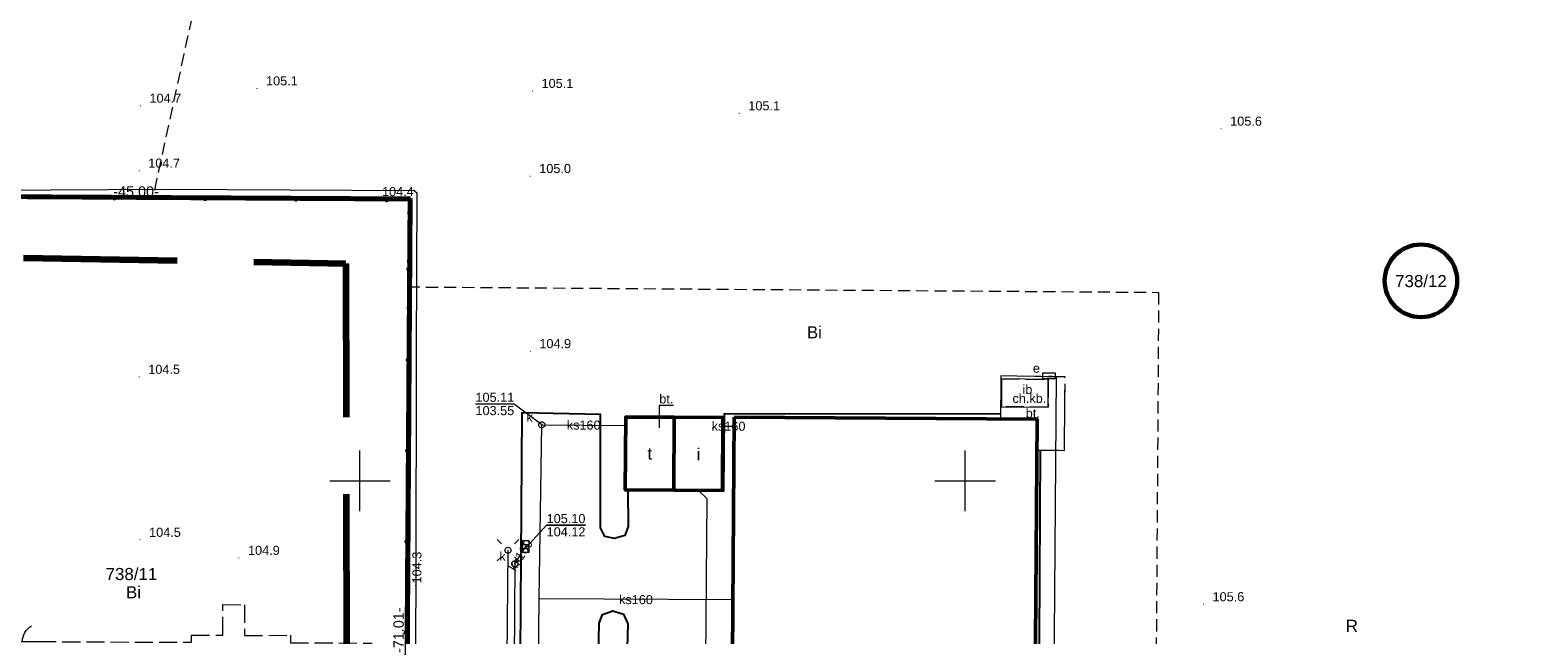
# Model space of a CAD drawing. Extents: x 6447898 to 6448503, y 5806748 to 5807122.
# Tile 22 of 50: x 6448123 to 6448247, y 5806937 to 5806987. Entities that reach past the tile are written whole.
import ezdxf
from ezdxf.enums import TextEntityAlignment as Align

# ---------------------------------------------------------------- set-up
doc = ezdxf.new("R2010")
doc.units = 0
doc.header["$PDSIZE"] = 0.75
for name, pattern in [('DASHED', [19.05, 12.7, -6.35]), ('PRZER1-1', [2, 1, -1]), ('PRZER2-1', [3, 2, -1]), ('PRZER3-1', [4, 3, -1])]:
    doc.linetypes.add(name, pattern=pattern)
doc.layers.get('0').update_dxf_attribs({"linetype": 'CONTINUOUS', "lineweight": 13})
for name, color, linetype, lineweight in [('GEPPGD', 7, 'CONTINUOUS', 18), ('GESBZO', 1, 'CONTINUOUS', 50), ('GESDZI', 7, 'CONTINUOUS', 18), ('GESDZI_O', 7, 'CONTINUOUS', 18), ('GESKKL', 3, 'PRZER3-1', 18), ('GESUZY', 3, 'PRZER1-1', 18), ('GESUZY_O', 3, 'PRZER1-1', 18), ('GSLKFU', 7, 'CONTINUOUS', 18), ('GSLKOG', 7, 'CONTINUOUS', 35), ('GSLKRW', 7, 'CONTINUOUS', 25), ('GSPWPN', 42, 'CONTINUOUS', 13), ('GSPWPN_O', 42, 'CONTINUOUS', 13), ('GSSBZO', 1, 'CONTINUOUS', 50), ('GSSBZO_O', 1, 'CONTINUOUS', 50), ('GSSIIN', 7, 'CONTINUOUS', 18), ('GSSIIN_O', 7, 'CONTINUOUS', 18), ('GSSKOA', 7, 'PRZER3-1', 18), ('GSSKOD', 7, 'PRZER2-1', 18), ('GSSKOD_O', 7, 'PRZER2-1', 18), ('GSSOTW', 7, 'PRZER3-1', 18), ('GSSOTW_O', 7, 'PRZER3-1', 18), ('GULEPR', 240, 'CONTINUOUS', 18), ('GULKPR', 32, 'CONTINUOUS', 18), ('GULKPR_O', 32, 'CONTINUOUS', 18), ('GULWPR', 5, 'CONTINUOUS', 18), ('GUPELA', 7, 'CONTINUOUS', 18), ('GUPESE', 240, 'CONTINUOUS', 18), ('GUPESE_O', 240, 'CONTINUOUS', 18), ('GUPKKS', 32, 'CONTINUOUS', 18), ('GUPKSD', 32, 'CONTINUOUS', 18), ('GUPKSD_O', 32, 'CONTINUOUS', 18), ('GUPPRZ', 7, 'CONTINUOUS', 18), ('GUPPRZ_O', 7, 'CONTINUOUS', 18), ('obrys', 130, 'DASHED', 120)]:
    doc.layers.add(name, color=color, linetype=linetype, lineweight=lineweight)
doc.layers.add('OBRYS DZIAŁKA', color=7, linetype='CONTINUOUS', lineweight=60, true_color=0xffff4d)
doc.styles.add('GEO-INFO', font='arial.ttf')

# ---------------------------------------------------------------- blocks, each defined once
blk = doc.blocks.new('SUEO')
blk.add_hatch(color=0).paths.add_polyline_path([(-0.002174, 0.089974), (0.023762, 0.086807), (0.042561, 0.0793), (0.060131, 0.066965), (0.076266, 0.047786), (0.086234, 0.025762), (0.089972, 0.002226), (0.088646, -0.015553), (0.081114, -0.038994), (0.066834, -0.060276), (0.049699, -0.075033), (0.027576, -0.085671), (0.004027, -0.08991), (-0.019639, -0.087831), (-0.040932, -0.080154), (-0.059082, -0.067892), (-0.073734, -0.051607), (-0.08374, -0.032979), (-0.089221, -0.011817), (-0.089063, 0.012951), (-0.082571, 0.035806), (-0.069528, 0.057148), (-0.048957, 0.075519), (-0.026898, 0.085887)])
at = {"color": 0}
for points in [[(-1.767767, 1.767767), (-1.06066, 1.06066)], [(1.767767, 1.767767), (1.06066, 1.06066)], [(-1.767767, -1.767767), (-1.06066, -1.06066)], [(1.767767, -1.767767), (1.06066, -1.06066)]]:
    blk.add_lwpolyline(points, dxfattribs=at)
blk = doc.blocks.new('OKRAG_PELNY')
at = {"color": 0}
blk.add_lwpolyline([(0, 0.5), (0.12941, 0.482963), (0.25, 0.433013), (0.353553, 0.353553), (0.433013, 0.25), (0.482963, 0.12941), (0.5, 0), (0.482963, -0.12941), (0.433013, -0.25), (0.353553, -0.353553), (0.25, -0.433013), (0.12941, -0.482963), (0, -0.5), (-0.12941, -0.482963), (-0.25, -0.433013), (-0.353553, -0.353553), (-0.433013, -0.25), (-0.482963, -0.12941), (-0.5, 0), (-0.482963, 0.12941), (-0.433013, 0.25), (-0.353553, 0.353553), (-0.25, 0.433013), (-0.12941, 0.482963)], close=True, dxfattribs=at)
blk = doc.blocks.new('POINT')
at = {"color": 0}
blk.add_point((0, 0), dxfattribs=at)
blk = doc.blocks.new('SZAFA1')
at = {"color": 0}
blk.add_lwpolyline([(-1, -0.5), (-1, 0.5), (1, 0.5), (1, -0.5)], close=True, dxfattribs=at)
blk = doc.blocks.new('SUUS05')
at = {"color": 0}
blk.add_lwpolyline([(0.5, -0.25), (-0.5, -0.25), (-0.5, 0.25), (0.5, 0.25)], close=True, dxfattribs=at)
for points in [[(-0.175, -0.25), (-0.175, 0.25)], [(0.175, -0.25), (0.175, 0.25)]]:
    blk.add_lwpolyline(points, dxfattribs=at)
blk = doc.blocks.new('KOLO')
blk.add_hatch(color=0).paths.add_polyline_path([(-0.5, 0), (-0.482963, -0.12941), (-0.433013, -0.25), (-0.353553, -0.353553), (-0.25, -0.433013), (-0.12941, -0.482963), (0, -0.5), (0.12941, -0.482963), (0.25, -0.433013), (0.353553, -0.353553), (0.433013, -0.25), (0.482963, -0.12941), (0.5, 0), (0.482963, 0.12941), (0.433013, 0.25), (0.353553, 0.353553), (0.25, 0.433013), (0.12941, 0.482963), (0, 0.5), (-0.12941, 0.482963), (-0.25, 0.433013), (-0.353553, 0.353553), (-0.433013, 0.25), (-0.482963, 0.12941)])
blk = doc.blocks.new('KTOK04')
at = {"color": 0}
blk.add_lwpolyline([(0, 0), (-0.01711, -0.261052), (-0.068148, -0.517638), (-0.152241, -0.765367), (-0.267949, -1), (-0.413293, -1.217523), (-0.585786, -1.414214), (-0.782477, -1.586707), (-1, -1.732051)], dxfattribs=at)
blk = doc.blocks.new('EPPGN')
blk.add_hatch(color=0).paths.add_polyline_path([(0, -0.09), (0.027812, -0.085595), (0.052901, -0.072812), (0.072812, -0.052901), (0.085595, -0.027812), (0.09, 0), (0.085595, 0.027812), (0.072812, 0.052901), (0.052901, 0.072812), (0.027812, 0.085595), (0, 0.09), (-0.027812, 0.085595), (-0.052901, 0.072812), (-0.072812, 0.052901), (-0.085595, 0.027812), (-0.09, 0), (-0.085595, -0.027812), (-0.072812, -0.052901), (-0.052901, -0.072812), (-0.027812, -0.085595)])

msp = doc.modelspace()

# ---------------------------------------------------------------- linework, layer by layer
at = {"elevation": 100, "flags": 128}
for points in [[(6448150, 5806947.5), (6448150, 5806952.5)], [(6448200, 5806947.5), (6448200, 5806952.5)], [(6448147.5, 5806950), (6448152.5, 5806950)], [(6448197.5, 5806950), (6448202.5, 5806950)]]:
    msp.add_lwpolyline(points, dxfattribs=at)
at = {"layer": 'GESBZO', "elevation": 10.18}
msp.add_lwpolyline([(6448180.92, 5806955.26), (6448205.93, 5806955.09), (6448205.53, 5806900.04), (6448180.53, 5806900.16)], close=True, dxfattribs=at)
at = {"layer": 'GESDZI', "elevation": 10.22}
msp.add_lwpolyline([(6447947.14, 5807106.69), (6447943.57, 5806972.01), (6447945.95, 5806961.31), (6447947.76, 5806958.22), (6447958.84, 5806964.61), (6447965.85, 5806952.15), (6447965.9, 5806954.89), (6447976.35, 5806954.66), (6447976.08, 5806941.61), (6447968.35, 5806941.8), (6447965.75, 5806946.39), (6447958.52, 5806959.15), (6447949.97, 5806954.35), (6447974.88, 5806910.34), (6447975.46, 5806909.32), (6448108.58, 5806908.47), (6448109, 5806973.47), (6448154, 5806973.18), (6448153.54, 5806902.17), (6448290.54, 5806859.99)], dxfattribs=at)
msp.add_lwpolyline([(6448108.58, 5806908.47), (6448133.58, 5806908.31), (6448153.54, 5806902.17), (6448154, 5806973.18), (6448109, 5806973.47)], close=True, dxfattribs=at)
at = {"layer": 'GESKKL', "ltscale": 0.5}
for p, q in [((6448132.87, 5806973.32, 10.06), (6448154, 5806973.18, 10.06)), ((6448154, 5806973.18, 10.06), (6448153.95, 5806966.02, 10.06))]:
    msp.add_line(p, q, dxfattribs=at)
at = {"layer": 'GESUZY', "linetype": 'PRZER2-1', "ltscale": 0.5}
for p, q in [((6448142.12, 5807016.09, 10.08), (6448135.45, 5806985.25, 10.08)), ((6448135.45, 5806985.25, 10.08), (6448132.87, 5806973.32, 10.08)), ((6448153.95, 5806966.02, 10.08), (6448215.98, 5806965.57, 10.08)), ((6448215.98, 5806965.57, 10.08), (6448215.42, 5806883.11, 10.08))]:
    msp.add_line(p, q, dxfattribs=at)
at = {"layer": 'GESUZY', "ltscale": 0.5}
for p, q in [((6448132.87, 5806973.32, 10.08), (6448154, 5806973.18, 10.08)), ((6448154, 5806973.18, 10.08), (6448153.95, 5806966.02, 10.08)), ((6448153.95, 5806966.02, 10.08), (6448153.54, 5806902.17, 10.08))]:
    msp.add_line(p, q, dxfattribs=at)
at = {"layer": 'GESUZY', "ltscale": 0.5, "elevation": 10.08}
msp.add_lwpolyline([(6448132.87, 5806973.32), (6448109, 5806973.47), (6448108.86, 5806951.35), (6448108.58, 5806908.47), (6448118.83, 5806908.4), (6448133.58, 5806908.31), (6448153.54, 5806902.17), (6448153.95, 5806966.02), (6448154, 5806973.18)], close=True, dxfattribs=at)
at = {"layer": 'GSLKOG', "elevation": 10.18}
msp.add_lwpolyline([(6448107.95, 5806914.48), (6448108.6, 5806914.48), (6448108.84, 5806947.36), (6448108.86, 5806951.35), (6448109.02, 5806973.47), (6448154.03, 5806973.17), (6448153.54, 5806902.17)], dxfattribs=at)
at = {"layer": 'GSLKRW', "elevation": 10.18}
for points in [[(6448202.92, 5806955.5), (6448180.08, 5806955.55), (6448180.03, 5806949.16), (6448172.14, 5806949.24), (6448172.15, 5806946.23), (6448171.87, 5806945.5), (6448171.04, 5806945.23), (6448170.22, 5806945.41), (6448169.87, 5806946.11), (6448169.87, 5806955.48), (6448163.37, 5806955.61), (6448163.05, 5806907.83), (6448162.91, 5806899.45), (6448169.35, 5806897.68), (6448169.72, 5806899.68), (6448177.56, 5806899.7)], [(6448205.93, 5806900.38), (6448206.23, 5806952.54)], [(6448169.68, 5806934.24), (6448169.75, 5806938.26), (6448170.03, 5806938.96), (6448170.9, 5806939.27), (6448171.77, 5806938.99), (6448172.12, 5806938.2), (6448172.01, 5806934.23), (6448177.81, 5806934.23), (6448177.64, 5806908.72), (6448177.56, 5806899.7)]]:
    msp.add_lwpolyline(points, dxfattribs=at)
at = {"layer": 'GSSBZO', "elevation": 10.18}
for points in [[(6448175.93, 5806949.23), (6448175.96, 5806955.25), (6448171.95, 5806955.27), (6448171.92, 5806949.25)], [(6448175.93, 5806949.23), (6448175.96, 5806955.25), (6448179.98, 5806955.23), (6448179.95, 5806949.21)]]:
    msp.add_lwpolyline(points, close=True, dxfattribs=at)
at = {"layer": 'GSSIIN', "elevation": 10.18}
msp.add_lwpolyline([(6448202.99, 5806956.12), (6448206.85, 5806956.09), (6448206.86, 5806958.38), (6448203, 5806958.44)], close=True, dxfattribs=at)
at = {"layer": 'GSSKOA', "ltscale": 0.5, "elevation": 10.18}
msp.add_lwpolyline([(6448117.9, 5806936.74), (6448123.4, 5806936.73), (6448136.07, 5806936.67), (6448136.08, 5806937.27), (6448138.66, 5806937.26), (6448138.67, 5806939.8), (6448140.47, 5806939.77), (6448140.46, 5806937.24), (6448144.25, 5806937.25), (6448144.25, 5806936.62), (6448150.95, 5806936.61), (6448150.85, 5806912.99), (6448130.47, 5806913.08), (6448130.47, 5806908.39), (6448128.25, 5806908.37), (6448128.27, 5806915.04), (6448123.33, 5806915.1), (6448123.27, 5806908.58), (6448117.75, 5806908.65)], dxfattribs=at)
at = {"layer": 'GSSKOD', "ltscale": 0.5, "elevation": 10.18}
msp.add_lwpolyline([(6448205.93, 5806900.38), (6448206.23, 5806952.54), (6448208.2, 5806952.52), (6448208.25, 5806958.58), (6448202.94, 5806958.67), (6448202.92, 5806955.5), (6448180.08, 5806955.55), (6448180.03, 5806949.16), (6448172.14, 5806949.24), (6448172.15, 5806946.23), (6448171.87, 5806945.5), (6448171.04, 5806945.23), (6448170.22, 5806945.41), (6448169.87, 5806946.11), (6448169.87, 5806955.48), (6448163.37, 5806955.61), (6448163.05, 5806907.83)], dxfattribs=at)
msp.add_lwpolyline([(6448180.92, 5806955.26), (6448205.93, 5806955.09), (6448205.53, 5806900.04), (6448180.53, 5806900.16)], close=True, dxfattribs=at)
at = {"layer": 'GSSOTW', "ltscale": 0.5, "elevation": 10.18}
for points in [[(6448202.94, 5806958.67), (6448202.92, 5806955.5), (6448202.92, 5806955.11), (6448205.93, 5806955.09), (6448205.91, 5806952.54), (6448206.23, 5806952.54), (6448208.2, 5806952.52), (6448208.25, 5806958.58)], [(6448206.86, 5806958.38), (6448206.85, 5806956.09), (6448202.99, 5806956.12), (6448203, 5806958.44)], [(6448171.92, 5806949.25), (6448171.95, 5806955.27), (6448179.98, 5806955.23), (6448179.95, 5806949.21)]]:
    msp.add_lwpolyline(points, close=True, dxfattribs=at)
at = {"layer": 'GSSOTW_O', "elevation": 10.8, "flags": 128}
msp.add_lwpolyline([(6448175.89, 5806956.23), (6448174.73, 5806956.23), (6448174.73, 5806953.84)], dxfattribs=at)
at = {"layer": 'GULEPR', "elevation": 10.14}
for points in [[(6448103.44, 5806978.88), (6448110, 5806978.18), (6448110.18, 5806977.92), (6448109.97, 5806974.21), (6448110.23, 5806973.96), (6448133.89, 5806974.09), (6448154.48, 5806973.99), (6448154.71, 5806973.8), (6448154.64, 5806960.82), (6448154.62, 5806941.35), (6448154.5, 5806926.42), (6448154.04, 5806902.85), (6448154.05, 5806902.34), (6448154.04, 5806902.21)], [(6448206.92, 5806958.68), (6448207.5, 5806958.63), (6448207.05, 5806898.22), (6448205.78, 5806898.23), (6448182.06, 5806898.59), (6448154.18, 5806902.28)], [(6448179.57, 5806899.79), (6448161.74, 5806903.77), (6448161.9, 5806908.68), (6448162.23, 5806944.27)]]:
    msp.add_lwpolyline(points, dxfattribs=at)
at = {"layer": 'GULKPR', "elevation": 10.14}
for points in [[(6448164.47, 5806902.53), (6448164.52, 5806912.28), (6448164.65, 5806924.58), (6448164.79, 5806940.25), (6448165.02, 5806954.63)], [(6448165.02, 5806954.63), (6448171.95, 5806954.58)], [(6448179.98, 5806954.53), (6448180.92, 5806954.52)], [(6448162.79, 5806943.15), (6448163.7, 5806944.59)], [(6448162.79, 5806943.15), (6448162.64, 5806919.19), (6448162.67, 5806904.12), (6448160.78, 5806902.67), (6448151.47, 5806893.39), (6448144.5, 5806894.44)], [(6448180.81, 5806940.17), (6448164.79, 5806940.25)]]:
    msp.add_lwpolyline(points, dxfattribs=at)
at = {"layer": 'GULWPR', "elevation": 10.14}
msp.add_lwpolyline([(6448178.33, 5806905.52), (6448178.69, 5806948.53), (6448177.96, 5806949.22)], dxfattribs=at)
at = {"layer": 'GUPPRZ_O', "elevation": 10.8, "flags": 128}
for points in [[(6448159.54, 5806956.35), (6448162.74, 5806956.35), (6448165.03, 5806954.65)], [(6448159.54, 5806956.35), (6448162.74, 5806956.35)], [(6448168.62, 5806946.34), (6448165.42, 5806946.34), (6448163.72, 5806944.51)], [(6448165.42, 5806946.34), (6448168.62, 5806946.34)]]:
    msp.add_lwpolyline(points, dxfattribs=at)
at = {"layer": 'obrys'}
msp.add_line((6448148.83, 5806967.96), (6448149.01, 5806855.1), dxfattribs=at)
msp.add_lwpolyline([(6448084.1, 5806969.08), (6448148.83, 5806967.96)], dxfattribs=at)
at = {"layer": 'OBRYS DZIAŁKA'}
for p, q in [((6448154.17, 5806973.31), (6448108.9, 5806973.57)), ((6448153.71, 5806902.28), (6448154.17, 5806973.31))]:
    msp.add_line(p, q, dxfattribs=at)
msp.add_circle((6448237.65, 5806966.52, 10.8), 3, dxfattribs=at)

# ---------------------------------------------------------------- block references
at = {"layer": 'GEPPGD', "xscale": 0.5, "yscale": 0.5}
msp.add_blockref('EPPGN', (6448154, 5806973.18, 10.24), dxfattribs=at)
at = {"layer": 'GSLKFU', "xscale": 0.75, "yscale": 0.75, "rotation": 180.4476142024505}
msp.add_blockref('KTOK04', (6448122.12, 5806936.72, 10.18), dxfattribs=at)
at = {"layer": 'GSLKOG', "xscale": 0.35, "yscale": 0.35}
for p in [(6448129.71, 5806973.33, 10.18), (6448137.21, 5806973.28, 10.18), (6448144.71, 5806973.23, 10.18), (6448152.21, 5806973.18, 10.18), (6448153.99, 5806967.49, 10.18), (6448153.94, 5806959.99, 10.18), (6448153.89, 5806952.49, 10.18), (6448153.84, 5806944.99, 10.18), (6448153.78, 5806937.49, 10.18)]:
    msp.add_blockref('KOLO', p, dxfattribs=at)
at = {"layer": 'GSPWPN', "xscale": 0.09, "yscale": 0.09}
for p in [(6448141.49, 5806982.41, 10.08), (6448131.86, 5806980.98, 10.08), (6448164.25, 5806982.2, 10.08), (6448181.33, 5806980.35, 10.08), (6448221.14, 5806979.08, 10.08), (6448131.76, 5806975.62, 10.08), (6448164.06, 5806975.17, 10.08), (6448164.07, 5806960.71, 10.08), (6448131.76, 5806958.59, 10.08), (6448131.83, 5806945.13, 10.08), (6448140, 5806943.64, 10.08), (6448219.68, 5806939.81, 10.08)]:
    msp.add_blockref('KOLO', p, dxfattribs=at)
at = {"layer": 'GUPELA', "xscale": 0.5, "yscale": 0.5}
for name, p in [('SUEO', (6448162.23, 5806944.27, 10.15)), ('OKRAG_PELNY', (6448162.23, 5806944.27, 10.16))]:
    msp.add_blockref(name, p, dxfattribs=at)
at = {"layer": 'GUPESE', "xscale": 0.5, "yscale": 0.5}
msp.add_blockref('SZAFA1', (6448206.92, 5806958.68, 10.16), dxfattribs=at)
at = {"layer": 'GUPKKS', "rotation": 268.8761240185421}
msp.add_blockref('SUUS05', (6448163.7, 5806944.59, 10.16), dxfattribs=at)
at = {"layer": 'GUPKSD', "xscale": 0.5, "yscale": 0.5}
for p in [(6448165.02, 5806954.63, 10.16), (6448162.79, 5806943.15, 10.16)]:
    msp.add_blockref('OKRAG_PELNY', p, dxfattribs=at)
at = {"layer": 'GUPPRZ'}
for p in [(6448154.48, 5806973.99, 10.16), (6448165.02, 5806954.63, 10.16), (6448163.7, 5806944.59, 10.16), (6448154.62, 5806941.35, 10.16)]:
    msp.add_blockref('POINT', p, dxfattribs=at)

# ---------------------------------------------------------------- texts
at = {"color": 6, "lineweight": 15, "style": 'GEO-INFO'}
msp.add_text('-45.00-', height=0.85, dxfattribs=at).set_placement((6448131.5, 5806973.22), align=Align.BOTTOM_CENTER)
msp.add_text('-71.01-', height=0.85, rotation=90, dxfattribs=at).set_placement((6448153.87, 5806937.67), align=Align.BOTTOM_CENTER)
at = {"layer": 'GESDZI_O', "style": 'GEO-INFO'}
for s, p in [('738/12', (6448237.65, 5806966.52, 10.8)), ('738/11', (6448131.12, 5806942.33, 10.8))]:
    msp.add_text(s, height=1, dxfattribs=at).set_placement(p, align=Align.MIDDLE)
at = {"layer": 'GESUZY_O', "style": 'GEO-INFO'}
for s, p in [('Bi', (6448187.54, 5806962.3, 10.8)), ('Bi', (6448131.29, 5806940.83, 10.8)), ('R', (6448231.94, 5806938.03, 10.8))]:
    msp.add_text(s, height=1, dxfattribs=at).set_placement(p, align=Align.MIDDLE)
at = {"layer": 'GSPWPN_O', "style": 'GEO-INFO'}
for s, p in [('105.1', (6448142.24, 5806982.66, 10.8)), ('105.1', (6448165, 5806982.45, 10.8)), ('104.7', (6448132.61, 5806981.23, 10.8)), ('105.1', (6448182.08, 5806980.6, 10.8)), ('105.6', (6448221.89, 5806979.33, 10.8)), ('104.7', (6448132.51, 5806975.87, 10.8)), ('105.0', (6448164.81, 5806975.42, 10.8)), ('104.9', (6448164.82, 5806960.96, 10.8)), ('104.5', (6448132.51, 5806958.84, 10.8)), ('104.5', (6448132.58, 5806945.38, 10.8)), ('104.9', (6448140.75, 5806943.89, 10.8)), ('105.6', (6448220.43, 5806940.06, 10.8))]:
    msp.add_text(s, height=0.75, dxfattribs=at).set_placement(p)
at = {"layer": 'GSSBZO_O', "style": 'GEO-INFO'}
for s, p in [('t', (6448173.94, 5806952.25, 10.8)), ('i', (6448177.96, 5806952.23, 10.8))]:
    msp.add_text(s, height=1, dxfattribs=at).set_placement(p, align=Align.MIDDLE)
at = {"layer": 'GSSIIN_O', "style": 'GEO-INFO'}
msp.add_text('ib', height=0.75, dxfattribs=at).set_placement((6448205.14, 5806957.56, 10.8), align=Align.MIDDLE)
at = {"layer": 'GSSKOD_O', "style": 'GEO-INFO'}
msp.add_text('ch.kb.', height=0.75, dxfattribs=at).set_placement((6448205.3, 5806956.83, 10.8), align=Align.MIDDLE)
at = {"layer": 'GSSOTW_O', "style": 'GEO-INFO'}
msp.add_text('bt.', height=0.75, dxfattribs=at).set_placement((6448175.31, 5806956.77), align=Align.MIDDLE_CENTER)
msp.add_text('bt.', height=0.75, dxfattribs=at).set_placement((6448205.58, 5806955.6, 10.8), align=Align.MIDDLE)
at = {"layer": 'GULKPR_O', "style": 'GEO-INFO'}
for p in [(6448168.48, 5806954.61, 10.8), (6448180.45, 5806954.52, 10.8)]:
    msp.add_text('ks160', height=0.75, rotation=359.6036, dxfattribs=at).set_placement(p, align=Align.MIDDLE_CENTER)
for rotation, p in [(57.7094, (6448163.25, 5806943.87, 10.8)), (359.7139, (6448172.8, 5806940.21, 10.8))]:
    msp.add_text('ks160', height=0.75, rotation=rotation, dxfattribs=at).set_placement(p, align=Align.MIDDLE)
at = {"layer": 'GUPESE_O', "style": 'GEO-INFO'}
msp.add_text('e', height=0.75, dxfattribs=at).set_placement((6448206.17, 5806958.93, 10.8), align=Align.RIGHT)
at = {"layer": 'GUPKSD_O', "style": 'GEO-INFO'}
for p in [(6448164.27, 5806954.88, 10.8), (6448162.04, 5806943.4, 10.8)]:
    msp.add_text('k', height=0.75, dxfattribs=at).set_placement(p, align=Align.RIGHT)
at = {"layer": 'GUPPRZ_O', "style": 'GEO-INFO'}
msp.add_text('104.4', height=0.75, dxfattribs=at).set_placement((6448151.82, 5806973.89, 10.8), align=Align.MIDDLE_LEFT)
for s, p in [('105.11', (6448159.54, 5806956.53)), ('103.55', (6448159.54, 5806955.43)), ('105.10', (6448165.42, 5806946.51)), ('104.12', (6448165.42, 5806945.42))]:
    msp.add_text(s, height=0.75, dxfattribs=at).set_placement(p)
msp.add_text('104.3', height=0.75, rotation=89.9412, dxfattribs=at).set_placement((6448154.7, 5806941.53, 10.8), align=Align.MIDDLE_LEFT)

doc.saveas('drawing.dxf')
